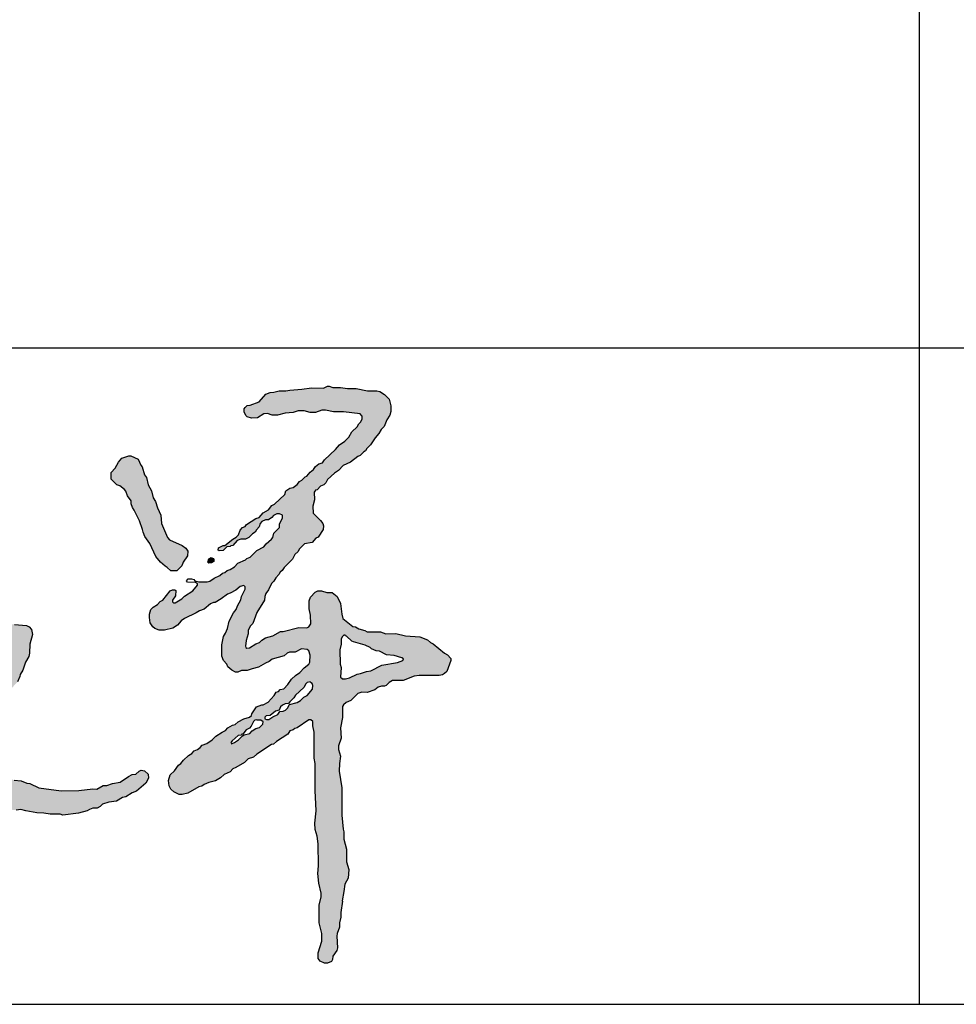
# Model space of a CAD drawing. Extents: x 427948 to 764348, y 274849 to 601549.
# Tile 24 of 212: x 432813 to 433812, y 597049 to 598099. Entities that reach past the tile are written whole.
import ezdxf

# ---------------------------------------------------------------- set-up
doc = ezdxf.new("R2010")
doc.units = 0
doc.header["$LTSCALE"] = 1000
doc.header["$MEASUREMENT"] = 0
doc.layers.get('0').update_dxf_attribs({"linetype": 'CONTINUOUS'})
doc.layers.add('图框', color=4, linetype='CONTINUOUS')

# ---------------------------------------------------------------- blocks, each defined once
blk = doc.blocks.new('谭文军')
at = {"linetype": 'Continuous'}
h = blk.add_hatch(color=256, dxfattribs=at)
h.paths.add_polyline_path([(2707.3, 2346), (2707.3, 2339), (2699.3, 2322), (2699.3, 2313), (2684.3, 2298), (2680.9, 2285.4), (2664.3, 2270), (2658.3, 2262), (2639.3, 2253), (2622.3, 2235), (2613.3, 2232), (2609.3, 2228), (2589.3, 2219), (2580.3, 2210), (2569.3, 2203), (2561.3, 2200), (2555.3, 2195), (2549.3, 2193), (2542.3, 2187), (2527.3, 2180), (2512.3, 2170), (2483.3, 2170), (2483.3, 2161), (2470.3, 2146), (2448.3, 2132), (2441.3, 2125), (2421.2, 2113.1), (2415.2, 2119.1), (2425.3, 2133), (2426.3, 2147), (2423.3, 2149), (2417.3, 2149), (2411.3, 2146), (2391.3, 2122), (2384.3, 2118), (2377.3, 2110), (2366.3, 2103), (2360.3, 2097), (2356.3, 2085), (2356.3, 2076), (2358.3, 2062), (2365.3, 2051), (2370.3, 2047), (2382.3, 2043), (2396.3, 2043), (2418.3, 2048), (2430.3, 2056), (2443.8, 2070.8), (2479.3, 2088), (2488.3, 2094), (2500.3, 2098), (2517.3, 2112), (2525.3, 2116), (2529.3, 2116), (2545.3, 2125), (2562.3, 2138), (2569.3, 2140), (2584.3, 2148), (2595.3, 2158), (2608.3, 2160.6), (2608.3, 2151), (2599.3, 2131), (2597.3, 2123), (2588.3, 2107), (2585.3, 2097), (2578.3, 2088), (2566.3, 2066), (2562.3, 2047), (2557.3, 2035), (2551.3, 2026), (2547.3, 2004), (2547.3, 1974), (2551.3, 1963), (2560.3, 1953), (2563.3, 1946), (2573.3, 1937), (2583.3, 1932), (2589.3, 1932), (2599.3, 1936), (2614.3, 1936), (2627.3, 1941), (2644.3, 1945), (2662.3, 1956), (2672.3, 1960), (2680.3, 1966), (2711.3, 1975), (2722.8, 1985), (2740.3, 1985), (2757.3, 1993), (2774.9, 1991.8), (2780.3, 1977), (2779.2, 1955.4), (2764.3, 1943), (2753.3, 1931), (2741.3, 1923), (2731.3, 1913), (2721.3, 1899), (2710.3, 1888), (2701.3, 1886), (2696.3, 1881), (2690.3, 1879), (2685.3, 1870), (2669.3, 1853), (2656.3, 1846), (2652.3, 1846), (2638.3, 1840), (2626.3, 1822), (2624.4, 1814.1), (2605.3, 1809), (2590.3, 1801), (2582.3, 1794), (2575.3, 1792), (2563.3, 1785), (2557.3, 1778), (2548.3, 1774), (2531.3, 1763), (2521.3, 1753), (2507.3, 1744), (2495.3, 1739), (2487.8, 1730), (2474.3, 1724), (2468.3, 1717), (2459.3, 1712), (2446.3, 1700), (2439.3, 1691), (2433.3, 1687), (2422.3, 1672), (2411.3, 1661), (2406.3, 1646), (2408.3, 1632), (2412.3, 1623), (2420.3, 1616), (2434.3, 1609), (2442.3, 1609), (2457.3, 1613), (2486.3, 1629), (2494.3, 1631), (2500.3, 1636), (2513.3, 1641), (2530.3, 1645), (2543.3, 1653), (2553.3, 1662), (2569.3, 1669), (2576.3, 1677), (2584.3, 1680), (2607.3, 1694), (2616.3, 1703), (2630.3, 1708), (2639.3, 1716), (2678.3, 1741), (2683.3, 1742), (2691.3, 1749), (2721.3, 1768), (2726.3, 1777), (2735.3, 1780), (2739.3, 1783), (2746.3, 1785), (2779.5, 1808.2), (2787.3, 1802), (2787.3, 1790), (2790.3, 1774), (2790.3, 1705), (2793.3, 1691), (2793.3, 1620), (2796.3, 1566), (2792.3, 1534), (2793.3, 1517), (2798.3, 1499), (2801.3, 1479), (2802.3, 1421), (2800.3, 1401), (2803.3, 1375), (2810.5, 1344), (2804.3, 1317), (2804.3, 1271), (2811.3, 1243), (2811.3, 1222), (2801.3, 1192), (2801.3, 1177), (2806.3, 1170), (2818.3, 1164), (2826.3, 1164), (2836.3, 1169), (2839.3, 1174), (2840.3, 1183), (2850.3, 1198), (2852.3, 1205), (2850.1, 1239.7), (2857.3, 1259), (2857.3, 1271), (2861.3, 1286), (2861.3, 1298), (2865.3, 1328), (2864.3, 1329), (2869.3, 1353), (2871.3, 1373), (2880.3, 1389), (2882.3, 1411), (2876.3, 1432), (2876.3, 1465), (2869.3, 1491), (2869.3, 1511), (2867.3, 1518), (2863.3, 1555), (2863.3, 1627), (2856.3, 1671), (2857.3, 1691), (2860.3, 1710), (2853.8, 1733.6), (2862.3, 1758), (2860.3, 1785), (2865.3, 1812), (2865.3, 1843.4), (2875.3, 1852), (2887.3, 1857), (2906.3, 1876), (2916.3, 1879), (2930.3, 1878), (2950.3, 1885), (2963.2, 1895), (2976.3, 1895), (2980.3, 1897), (2988.3, 1905), (2997.3, 1910), (3025.3, 1910), (3054.3, 1921), (3067.3, 1923), (3120.3, 1923), (3129.3, 1925), (3134.3, 1928), (3140.3, 1934), (3151.3, 1963), (3151.3, 1968), (3142.3, 1978), (3134.3, 1982), (3104.3, 2007), (3097.3, 2010), (3089.3, 2017), (3069.3, 2025), (3031.3, 2028), (3006.3, 2034), (2979.3, 2033), (2965.3, 2038), (2930.3, 2038), (2924.3, 2042), (2908.3, 2046), (2899.3, 2051), (2892.3, 2052), (2866.3, 2073), (2863.3, 2085), (2860.3, 2113), (2851.3, 2131), (2838.3, 2142), (2824.3, 2142), (2810.3, 2146), (2800.3, 2146), (2793.3, 2143), (2781.3, 2130), (2777.3, 2120), (2777.3, 2099), (2781.3, 2082), (2782.3, 2059), (2774.7, 2048.8), (2750.3, 2050), (2709.3, 2039), (2702.3, 2039), (2681.3, 2028), (2662.3, 2022), (2652.3, 2016), (2646.3, 2010), (2637.3, 2007), (2616, 1993.2), (2609.1, 1997.9), (2611.3, 2015), (2616.3, 2033), (2616.3, 2042), (2622.3, 2053), (2629.3, 2060), (2639.3, 2089), (2659.3, 2122), (2660.8, 2135.4), (2670.3, 2149), (2678.3, 2166), (2684.3, 2172), (2689.3, 2181), (2697.3, 2189), (2701.3, 2196), (2706.3, 2200), (2711.3, 2208), (2733.3, 2230), (2739.3, 2242), (2748.3, 2250), (2751.3, 2256), (2765.3, 2270), (2785.3, 2274), (2795.3, 2285), (2801.3, 2288), (2814.3, 2308), (2815.3, 2318), (2813.3, 2324), (2807.3, 2332), (2788.3, 2351), (2787.3, 2370), (2791.3, 2386), (2790.1, 2411), (2798.3, 2413), (2807.3, 2422), (2816.3, 2426), (2821.3, 2431), (2826.3, 2440), (2844.3, 2457), (2855.3, 2464), (2867.3, 2477), (2886.3, 2486), (2906.3, 2501), (2912.3, 2503), (2921.3, 2513), (2926.3, 2516), (2929.3, 2522), (2939.3, 2531), (2951.3, 2550), (2961.3, 2561), (2967.3, 2572), (2975.3, 2580), (2982.3, 2597), (2990.3, 2610), (2993.3, 2619), (2993.3, 2634), (2988.3, 2652), (2976.3, 2664), (2964.3, 2672), (2956.3, 2674), (2931.3, 2674), (2901.3, 2680), (2878.3, 2680), (2860.3, 2683), (2840.3, 2683), (2830.3, 2686), (2826.3, 2686), (2815.3, 2681), (2783.3, 2682), (2758.3, 2678), (2726.3, 2676), (2716.3, 2674), (2698.3, 2674), (2684.3, 2670), (2674.3, 2669), (2663.3, 2665), (2645.3, 2645), (2622.3, 2636), (2614.3, 2635), (2608.3, 2630), (2606.3, 2626), (2606.3, 2618), (2610.3, 2609), (2614.3, 2605), (2625.3, 2602), (2641.3, 2603), (2662.5, 2615.5), (2680.3, 2610), (2694.3, 2610), (2714.3, 2615), (2735.3, 2617), (2748.3, 2621), (2764.3, 2621), (2780.3, 2617), (2794.3, 2617), (2815, 2624.3), (2841.3, 2618), (2868.3, 2618), (2917.3, 2612.4), (2917.3, 2594.2), (2908.3, 2587), (2904.3, 2579), (2890.3, 2566), (2882.3, 2552), (2871.3, 2541), (2857.3, 2531), (2847.3, 2519), (2818.3, 2492), (2812.3, 2484), (2803.3, 2481), (2794.3, 2474), (2789.3, 2466), (2780.3, 2459), (2771.3, 2449), (2767.3, 2447), (2758.3, 2438), (2752.3, 2435), (2746.3, 2427), (2735.3, 2419), (2726.3, 2417), (2716.3, 2410), (2713.3, 2400), (2686.3, 2375), (2679.3, 2371), (2670.3, 2360), (2656.3, 2352), (2645.3, 2340), (2637.3, 2337), (2612.3, 2321), (2608.3, 2316), (2601.3, 2313), (2595.3, 2306), (2590.2, 2290.7), (2576.3, 2283), (2555.3, 2266), (2550.3, 2266), (2538.3, 2260), (2537.3, 2254), (2540.3, 2252), (2550.3, 2253), (2560.3, 2262), (2569.3, 2263), (2571.3, 2265), (2576.3, 2266), (2587.3, 2279), (2597.3, 2283), (2609.3, 2283), (2618.3, 2287), (2628.3, 2297), (2635.3, 2301), (2638.3, 2307), (2645.3, 2315), (2649.5, 2327.6), (2662.3, 2334), (2670.3, 2334), (2679.3, 2340), (2686.5, 2349), (2699.3, 2349)])
h.paths.add_polyline_path([(2890.3, 2014), (2894.3, 2012), (2925.3, 2003), (2938.3, 1997), (2942.3, 1993), (2954.3, 1988), (2963.3, 1987), (2981.3, 1978), (3001.3, 1976), (3027.1, 1968.6), (3024.3, 1963), (3010.3, 1957), (2969.3, 1950), (2940.3, 1935), (2928.3, 1934), (2913.3, 1928), (2904.3, 1927), (2884.3, 1917), (2873.3, 1914), (2859.9, 1914), (2862.3, 1944), (2859.3, 1953), (2858.3, 1991), (2862.3, 2006), (2862.3, 2023.4), (2871, 2030.3), (2873.3, 2028), (2876.3, 2027)], flags=16)
h.paths.add_polyline_path([(2786.3, 1887), (2772.3, 1870), (2763.3, 1866), (2750.3, 1852.9), (2725.3, 1847), (2718.7, 1833.7), (2709.3, 1829), (2700.3, 1828), (2695.3, 1820), (2681.3, 1814), (2669.2, 1805.5), (2657.5, 1810.1), (2664.3, 1817), (2674.3, 1818), (2688.3, 1829), (2698.3, 1832), (2704.2, 1843.6), (2714.3, 1848), (2723.3, 1849), (2726.3, 1854), (2737.3, 1864), (2741.3, 1871), (2763.3, 1891), (2770.2, 1904.7), (2783.6, 1906.4), (2787.3, 1897)], flags=16)
h.paths.add_polyline_path([(2650.3, 1805), (2659.3, 1799), (2646.3, 1786), (2637.3, 1783), (2627.3, 1777), (2621.3, 1770), (2606.3, 1767), (2601.3, 1764), (2591.3, 1753), (2580.3, 1746), (2568.7, 1741.6), (2574.3, 1751), (2590.3, 1765), (2599.3, 1766), (2600.3, 1768), (2602.3, 1768), (2611.3, 1780), (2620.3, 1784), (2624.3, 1789), (2631.5, 1804.4), (2639.3, 1806), (2640.3, 1805)], flags=16)
for points in [[(2377.3, 2365), (2372.3, 2382), (2366.3, 2392), (2361.3, 2410), (2353.3, 2426), (2348.3, 2445), (2343.3, 2452), (2337.3, 2473), (2333.3, 2478), (2326.3, 2494), (2307.3, 2502), (2302.3, 2502), (2283.3, 2496), (2274.3, 2486), (2266.3, 2470), (2255.3, 2458), (2255.3, 2441), (2270.3, 2426), (2278.3, 2423), (2293.4, 2411.7), (2298.3, 2397), (2308.3, 2384), (2308.3, 2376), (2311.3, 2366), (2316.3, 2359), (2330.3, 2331), (2338.3, 2308), (2339.3, 2301), (2344.3, 2290), (2357.3, 2271), (2373.3, 2237), (2385.3, 2222), (2397.3, 2211), (2403.3, 2208), (2412.3, 2199), (2428.3, 2199), (2441.3, 2212), (2445.3, 2222), (2456.3, 2239), (2457.3, 2251), (2452.3, 2259), (2442.3, 2266), (2406.3, 2282.4), (2388.3, 2324), (2386.3, 2346)], [(2526.3, 2229), (2524.3, 2232), (2519.3, 2234), (2513.3, 2231), (2510.3, 2222), (2513.3, 2219), (2520.3, 2220), (2526.3, 2224)]]:
    blk.add_hatch(color=256, dxfattribs=at).paths.add_polyline_path(points)
h = blk.add_hatch(color=256, dxfattribs=at)
h.paths.add_polyline_path([(1886.1, 2030), (1868.1, 2025), (1860.1, 2021), (1842.1, 2017), (1826.1, 2007), (1803.1, 2000), (1799.1, 1996), (1790.1, 1992), (1774.1, 1981), (1766.1, 1979), (1757.1, 1974), (1748.1, 1967), (1739.1, 1963), (1737.1, 1960), (1723.1, 1954), (1713.1, 1953), (1699.1, 1942), (1685.1, 1936), (1679.1, 1936), (1652.1, 1928), (1641.1, 1928), (1628.1, 1933), (1616.1, 1944), (1606.1, 1945), (1599.1, 1942), (1588.1, 1929), (1587.1, 1922), (1590.1, 1906), (1590.1, 1895), (1597.1, 1881), (1605.1, 1873), (1612.1, 1870), (1629.1, 1870), (1641.1, 1873), (1670.1, 1873), (1690.1, 1881), (1711.1, 1885), (1729.1, 1894), (1734.1, 1895), (1753.1, 1906), (1760.1, 1908), (1787.1, 1923), (1791.1, 1927), (1814.1, 1936), (1830.1, 1947), (1838.1, 1950), (1844.1, 1955), (1860.1, 1960), (1875.1, 1968), (1900.1, 1974), (1907.1, 1980), (1918.1, 1985), (1927.1, 1986), (1935.1, 1992), (1947.1, 1998), (1963.1, 1998), (1968.8, 1983.8), (1951.1, 1933), (1944.1, 1926), (1942.1, 1921), (1929.1, 1909), (1925.1, 1903), (1922.1, 1894), (1913.1, 1880), (1902.1, 1857), (1879.1, 1828), (1875.1, 1818), (1861.1, 1803), (1854.1, 1787.4), (1842.1, 1777), (1839.1, 1769), (1832.1, 1762), (1827.1, 1753), (1824.1, 1743), (1795.4, 1710), (1781.1, 1710), (1766.1, 1725), (1760.1, 1728), (1739.1, 1732), (1728.1, 1737), (1691.1, 1742), (1678.1, 1747), (1670.1, 1752), (1665.1, 1752), (1643.1, 1764), (1632.1, 1764), (1616.1, 1758), (1602.1, 1746), (1595.1, 1730), (1588.1, 1722), (1583.1, 1712), (1581.1, 1704), (1582.1, 1692), (1576.1, 1678), (1576.1, 1671), (1581.2, 1653.4), (1575.1, 1639), (1574.1, 1632), (1577.1, 1613), (1576.1, 1599), (1579.1, 1576), (1585.1, 1559), (1585.1, 1553), (1587.1, 1549), (1587.1, 1541), (1592.1, 1518), (1599.1, 1501), (1615.1, 1484), (1626.1, 1475), (1633.1, 1473), (1640.1, 1465), (1655.1, 1459), (1667.1, 1459), (1682.1, 1465), (1690.1, 1475), (1698.1, 1479), (1708.1, 1490), (1710.1, 1496), (1726.1, 1519), (1736.1, 1529), (1737.1, 1532), (1749.1, 1543), (1751.1, 1548), (1764.1, 1565), (1778.1, 1590), (1795.1, 1607), (1802.1, 1617), (1810.1, 1625), (1818.1, 1630), (1829.1, 1631), (1855.1, 1624), (1877.1, 1621), (1899.1, 1615), (1913.1, 1609), (1920.1, 1604), (1943, 1598.9), (1962.1, 1588), (1971.1, 1579), (1992.1, 1569), (2005.1, 1568), (2017.1, 1570), (2030.1, 1566), (2059.1, 1561), (2078.1, 1560), (2094.1, 1557), (2121.1, 1557), (2128.1, 1555), (2169.1, 1560), (2192.1, 1566), (2202.6, 1573), (2218.1, 1573), (2226.1, 1578), (2232.1, 1584), (2249.1, 1589), (2269.1, 1592), (2285.1, 1601), (2294.1, 1603), (2311.1, 1614), (2322.1, 1618), (2347.1, 1639), (2354.1, 1652), (2353.1, 1663), (2343.1, 1672), (2334.1, 1673), (2329.1, 1671), (2320.1, 1663), (2311.1, 1662), (2301.1, 1657), (2279.1, 1642), (2259.1, 1638), (2244.1, 1633), (2234.1, 1633), (2217.1, 1623), (2207.1, 1624), (2170.1, 1620), (2123.1, 1619), (2064.1, 1627), (2041.1, 1638), (2033.1, 1639), (2018.1, 1645), (1999.1, 1647), (1983.1, 1653), (1977.1, 1657), (1950.1, 1664), (1921.1, 1675), (1903.1, 1677), (1874.1, 1685), (1867.1, 1685), (1858.3, 1691.3), (1866.1, 1703), (1869.1, 1711), (1890.1, 1737), (1898.1, 1743), (1903.1, 1755), (1914.1, 1767), (1916.1, 1776), (1922.1, 1782), (1927.1, 1791), (1942.1, 1806), (1969.1, 1852), (1989.1, 1880), (1994.1, 1891), (2008.1, 1906), (2014.1, 1920), (2015.1, 1926), (2022.1, 1937), (2029.1, 1958), (2038.1, 1973), (2040.1, 1982), (2041.1, 2006), (2048.1, 2031), (2045.1, 2044), (2039.1, 2051), (2032.1, 2055), (2000.1, 2058), (1987.1, 2058), (1970.1, 2055), (1963.1, 2052), (1941.1, 2047), (1931.1, 2047), (1908.1, 2042)])
h.paths.add_polyline_path([(1749.1, 1664), (1758.5, 1657.3), (1754.3, 1646.9), (1743.1, 1637), (1732.1, 1617), (1716.1, 1601), (1712.1, 1593), (1703.1, 1587), (1698.1, 1570), (1688.1, 1562), (1685.1, 1554), (1668.1, 1533), (1666.1, 1528), (1654.9, 1518.1), (1630.1, 1544), (1621.1, 1558.1), (1621.1, 1575), (1613.1, 1592), (1613.1, 1600), (1607, 1614.7), (1611.1, 1627), (1611.1, 1637), (1609.1, 1642), (1598.1, 1655), (1600.1, 1662), (1599.1, 1677), (1605.1, 1690), (1606.1, 1700), (1614.1, 1711.1), (1619.1, 1706), (1629.1, 1698), (1636.1, 1695), (1656.1, 1692), (1675.1, 1683), (1699.1, 1676), (1712.1, 1675), (1725.1, 1668), (1737.1, 1664)], flags=16)
for points in [[(2826.3, 2686), (2830.3, 2686), (2840.3, 2683), (2860.3, 2683), (2878.3, 2680), (2901.3, 2680), (2931.3, 2674), (2956.3, 2674), (2964.3, 2672), (2976.3, 2664), (2988.3, 2652), (2993.3, 2634), (2993.3, 2619), (2990.3, 2610), (2982.3, 2597), (2975.3, 2580), (2967.3, 2572), (2961.3, 2561), (2951.3, 2550), (2939.3, 2531), (2929.3, 2522), (2926.3, 2516), (2921.3, 2513), (2912.3, 2503), (2906.3, 2501), (2886.3, 2486), (2867.3, 2477), (2855.3, 2464), (2844.3, 2457), (2826.3, 2440), (2821.3, 2431), (2816.3, 2426), (2807.3, 2422), (2798.3, 2413), (2794.3, 2412), (2790.3, 2407), (2791.3, 2386), (2787.3, 2370), (2788.3, 2351), (2807.3, 2332), (2813.3, 2324), (2815.3, 2318), (2814.3, 2308), (2801.3, 2288), (2795.3, 2285), (2785.3, 2274), (2765.3, 2270), (2751.3, 2256), (2748.3, 2250), (2739.3, 2242), (2733.3, 2230), (2711.3, 2208), (2706.3, 2200), (2701.3, 2196), (2697.3, 2189), (2689.3, 2181), (2684.3, 2172), (2678.3, 2166), (2670.3, 2149), (2663.3, 2139), (2660.3, 2131), (2659.3, 2122), (2639.3, 2089), (2629.3, 2060), (2622.3, 2053), (2616.3, 2042), (2616.3, 2033), (2611.3, 2015), (2609.3, 2000), (2610.3, 1997), (2613.3, 1995), (2620.3, 1996), (2637.3, 2007), (2646.3, 2010), (2652.3, 2016), (2662.3, 2022), (2681.3, 2028), (2702.3, 2039), (2709.3, 2039), (2750.3, 2050), (2771.3, 2049), (2776.3, 2051), (2782.3, 2059), (2781.3, 2082), (2777.3, 2099), (2777.3, 2120), (2781.3, 2130), (2793.3, 2143), (2800.3, 2146), (2810.3, 2146), (2824.3, 2142), (2838.3, 2142), (2851.3, 2131), (2860.3, 2113), (2863.3, 2085), (2866.3, 2073), (2892.3, 2052), (2899.3, 2051), (2908.3, 2046), (2924.3, 2042), (2930.3, 2038), (2965.3, 2038), (2979.3, 2033), (3006.3, 2034), (3031.3, 2028), (3069.3, 2025), (3089.3, 2017), (3097.3, 2010), (3104.3, 2007), (3134.3, 1982), (3142.3, 1978), (3151.3, 1968), (3151.3, 1963), (3140.3, 1934), (3134.3, 1928), (3129.3, 1925), (3120.3, 1923), (3067.3, 1923), (3054.3, 1921), (3025.3, 1910), (2997.3, 1910), (2988.3, 1905), (2980.3, 1897), (2976.3, 1895), (2968.3, 1895), (2959.3, 1892), (2950.3, 1885), (2930.3, 1878), (2916.3, 1879), (2906.3, 1876), (2887.3, 1857), (2875.3, 1852), (2868.3, 1846), (2865.3, 1841), (2865.3, 1812), (2860.3, 1785), (2862.3, 1758), (2855.3, 1738), (2855.3, 1728), (2860.3, 1710), (2857.3, 1691), (2856.3, 1671), (2863.3, 1627), (2863.3, 1555), (2867.3, 1518), (2869.3, 1511), (2869.3, 1491), (2876.3, 1465), (2876.3, 1432), (2882.3, 1411), (2880.3, 1389), (2871.3, 1373), (2869.3, 1353), (2864.3, 1329), (2865.3, 1328), (2861.3, 1298), (2861.3, 1286), (2857.3, 1271), (2857.3, 1259), (2851.3, 1243), (2850.3, 1236), (2852.3, 1205), (2850.3, 1198), (2840.3, 1183), (2839.3, 1174), (2836.3, 1169), (2826.3, 1164), (2818.3, 1164), (2806.3, 1170), (2801.3, 1177), (2801.3, 1192), (2811.3, 1222), (2811.3, 1243), (2804.3, 1271), (2804.3, 1317), (2809.3, 1339), (2809.3, 1349), (2803.3, 1375), (2800.3, 1401), (2802.3, 1421), (2801.3, 1479), (2798.3, 1499), (2793.3, 1517), (2792.3, 1534), (2796.3, 1566), (2793.3, 1620), (2793.3, 1691), (2790.3, 1705), (2790.3, 1774), (2787.3, 1790), (2787.3, 1802), (2782.3, 1806), (2776.3, 1806), (2746.3, 1785), (2739.3, 1783), (2735.3, 1780), (2726.3, 1777), (2721.3, 1768), (2691.3, 1749), (2683.3, 1742), (2678.3, 1741), (2639.3, 1716), (2630.3, 1708), (2616.3, 1703), (2607.3, 1694), (2584.3, 1680), (2576.3, 1677), (2569.3, 1669), (2553.3, 1662), (2543.3, 1653), (2530.3, 1645), (2513.3, 1641), (2500.3, 1636), (2494.3, 1631), (2486.3, 1629), (2457.3, 1613), (2442.3, 1609), (2434.3, 1609), (2420.3, 1616), (2412.3, 1623), (2408.3, 1632), (2406.3, 1646), (2411.3, 1661), (2422.3, 1672), (2433.3, 1687), (2439.3, 1691), (2446.3, 1700), (2459.3, 1712), (2468.3, 1717), (2474.3, 1724), (2483.3, 1728), (2490.3, 1733), (2495.3, 1739), (2507.3, 1744), (2521.3, 1753), (2531.3, 1763), (2548.3, 1774), (2557.3, 1778), (2563.3, 1785), (2575.3, 1792), (2582.3, 1794), (2590.3, 1801), (2605.3, 1809), (2620.3, 1813), (2625.3, 1818), (2626.3, 1822), (2638.3, 1840), (2652.3, 1846), (2656.3, 1846), (2669.3, 1853), (2685.3, 1870), (2690.3, 1879), (2696.3, 1881), (2701.3, 1886), (2710.3, 1888), (2721.3, 1899), (2731.3, 1913), (2741.3, 1923), (2753.3, 1931), (2764.3, 1943), (2776.3, 1953), (2779.3, 1958), (2780.3, 1977), (2776.3, 1988), (2772.3, 1992), (2757.3, 1993), (2740.3, 1985), (2725.3, 1985), (2719.3, 1982), (2711.3, 1975), (2680.3, 1966), (2672.3, 1960), (2662.3, 1956), (2644.3, 1945), (2627.3, 1941), (2614.3, 1936), (2599.3, 1936), (2589.3, 1932), (2583.3, 1932), (2573.3, 1937), (2563.3, 1946), (2560.3, 1953), (2551.3, 1963), (2547.3, 1974), (2547.3, 2004), (2551.3, 2026), (2557.3, 2035), (2562.3, 2047), (2566.3, 2066), (2578.3, 2088), (2585.3, 2097), (2588.3, 2107), (2597.3, 2123), (2599.3, 2131), (2608.3, 2151), (2608.3, 2157), (2605.3, 2160), (2595.3, 2158), (2584.3, 2148), (2569.3, 2140), (2562.3, 2138), (2545.3, 2125), (2529.3, 2116), (2525.3, 2116), (2517.3, 2112), (2500.3, 2098), (2488.3, 2094), (2479.3, 2088), (2448.3, 2073), (2440.3, 2067), (2430.3, 2056), (2418.3, 2048), (2396.3, 2043), (2382.3, 2043), (2370.3, 2047), (2365.3, 2051), (2358.3, 2062), (2356.3, 2076), (2356.3, 2085), (2360.3, 2097), (2366.3, 2103), (2377.3, 2110), (2384.3, 2118), (2391.3, 2122), (2411.3, 2146), (2417.3, 2149), (2423.3, 2149), (2426.3, 2147), (2425.3, 2133), (2417.3, 2122), (2417.3, 2117), (2419.3, 2115), (2424.3, 2115), (2441.3, 2125), (2448.3, 2132), (2470.3, 2146), (2483.3, 2161), (2483.3, 2165), (2477.3, 2168), (2456.3, 2169), (2454.3, 2173), (2458.3, 2178), (2467.3, 2178), (2473.3, 2176), (2476.3, 2173), (2486.3, 2170), (2508.3, 2170), (2515.3, 2172), (2527.3, 2180), (2542.3, 2187), (2549.3, 2193), (2555.3, 2195), (2561.3, 2200), (2569.3, 2203), (2580.3, 2210), (2589.3, 2219), (2609.3, 2228), (2613.3, 2232), (2622.3, 2235), (2639.3, 2253), (2658.3, 2262), (2664.3, 2270), (2678.3, 2283), (2681.3, 2287), (2684.3, 2298), (2699.3, 2313), (2699.3, 2322), (2707.3, 2339), (2707.3, 2346), (2699.3, 2349), (2692.3, 2349), (2683.3, 2345), (2679.3, 2340), (2670.3, 2334), (2662.3, 2334), (2652.3, 2329), (2648.3, 2324), (2645.3, 2315), (2638.3, 2307), (2635.3, 2301), (2628.3, 2297), (2618.3, 2287), (2609.3, 2283), (2597.3, 2283), (2587.3, 2279), (2576.3, 2266), (2571.3, 2265), (2569.3, 2263), (2560.3, 2262), (2550.3, 2253), (2540.3, 2252), (2537.3, 2254), (2538.3, 2260), (2550.3, 2266), (2555.3, 2266), (2576.3, 2283), (2585.3, 2288), (2591.3, 2294), (2595.3, 2306), (2601.3, 2313), (2608.3, 2316), (2612.3, 2321), (2637.3, 2337), (2645.3, 2340), (2656.3, 2352), (2670.3, 2360), (2679.3, 2371), (2686.3, 2375), (2713.3, 2400), (2716.3, 2410), (2726.3, 2417), (2735.3, 2419), (2746.3, 2427), (2752.3, 2435), (2758.3, 2438), (2767.3, 2447), (2771.3, 2449), (2780.3, 2459), (2789.3, 2466), (2794.3, 2474), (2803.3, 2481), (2812.3, 2484), (2818.3, 2492), (2847.3, 2519), (2857.3, 2531), (2871.3, 2541), (2882.3, 2552), (2890.3, 2566), (2904.3, 2579), (2908.3, 2587), (2913.3, 2591), (2917.3, 2599), (2917.3, 2607), (2912.3, 2613), (2868.3, 2618), (2841.3, 2618), (2820.3, 2623), (2811.3, 2623), (2794.3, 2617), (2780.3, 2617), (2764.3, 2621), (2748.3, 2621), (2735.3, 2617), (2714.3, 2615), (2694.3, 2610), (2680.3, 2610), (2667.3, 2614), (2658.3, 2613), (2641.3, 2603), (2625.3, 2602), (2614.3, 2605), (2610.3, 2609), (2606.3, 2618), (2606.3, 2626), (2608.3, 2630), (2614.3, 2635), (2622.3, 2636), (2645.3, 2645), (2663.3, 2665), (2674.3, 2669), (2684.3, 2670), (2698.3, 2674), (2716.3, 2674), (2726.3, 2676), (2758.3, 2678), (2783.3, 2682), (2815.3, 2681), (2826.3, 2686)], [(2302.3, 2502), (2307.3, 2502), (2326.3, 2494), (2333.3, 2478), (2337.3, 2473), (2343.3, 2452), (2348.3, 2445), (2353.3, 2426), (2361.3, 2410), (2366.3, 2392), (2372.3, 2382), (2377.3, 2365), (2386.3, 2346), (2388.3, 2324), (2404.3, 2287), (2409.3, 2281), (2442.3, 2266), (2452.3, 2259), (2457.3, 2251), (2456.3, 2239), (2445.3, 2222), (2441.3, 2212), (2428.3, 2199), (2412.3, 2199), (2403.3, 2208), (2397.3, 2211), (2385.3, 2222), (2373.3, 2237), (2357.3, 2271), (2344.3, 2290), (2339.3, 2301), (2338.3, 2308), (2330.3, 2331), (2316.3, 2359), (2311.3, 2366), (2308.3, 2376), (2308.3, 2384), (2298.3, 2397), (2294.3, 2409), (2290.3, 2414), (2278.3, 2423), (2270.3, 2426), (2255.3, 2441), (2255.3, 2458), (2266.3, 2470), (2274.3, 2486), (2283.3, 2496), (2302.3, 2502)], [(2519.3, 2234), (2524.3, 2232), (2526.3, 2229), (2526.3, 2224), (2520.3, 2220), (2513.3, 2219), (2510.3, 2222), (2513.3, 2231), (2519.3, 2234)], [(2000.1, 2058), (2032.1, 2055), (2039.1, 2051), (2045.1, 2044), (2048.1, 2031), (2041.1, 2006), (2040.1, 1982), (2038.1, 1973), (2029.1, 1958), (2022.1, 1937), (2015.1, 1926), (2014.1, 1920), (2008.1, 1906)], [(1999.1, 1647), (2018.1, 1645), (2033.1, 1639), (2041.1, 1638), (2064.1, 1627), (2123.1, 1619), (2170.1, 1620), (2207.1, 1624), (2217.1, 1623), (2234.1, 1633), (2244.1, 1633), (2259.1, 1638), (2279.1, 1642), (2301.1, 1657), (2311.1, 1662), (2320.1, 1663), (2329.1, 1671), (2334.1, 1673), (2343.1, 1672), (2353.1, 1663), (2354.1, 1652), (2347.1, 1639), (2322.1, 1618), (2311.1, 1614), (2294.1, 1603), (2285.1, 1601), (2269.1, 1592), (2249.1, 1589), (2232.1, 1584), (2226.1, 1578), (2218.1, 1573), (2207.1, 1573), (2198.1, 1570), (2192.1, 1566), (2169.1, 1560), (2128.1, 1555), (2121.1, 1557), (2094.1, 1557), (2078.1, 1560), (2059.1, 1561), (2030.1, 1566), (2017.1, 1570), (2005.1, 1568)], [(2873.3, 2028), (2872.3, 2029), (2869.3, 2029), (2864.3, 2025), (2862.3, 2019), (2862.3, 2006), (2858.3, 1991), (2859.3, 1953), (2862.3, 1944), (2860.3, 1919), (2865.3, 1914), (2873.3, 1914), (2884.3, 1917), (2904.3, 1927), (2913.3, 1928), (2928.3, 1934), (2940.3, 1935), (2969.3, 1950), (3010.3, 1957), (3024.3, 1963), (3026.3, 1967), (3022.3, 1970), (3001.3, 1976), (2981.3, 1978), (2963.3, 1987), (2954.3, 1988), (2942.3, 1993), (2938.3, 1997), (2925.3, 2003), (2894.3, 2012), (2890.3, 2014), (2876.3, 2027), (2873.3, 2028)], [(2781.3, 1905), (2780.3, 1906), (2772.3, 1905), (2768.3, 1901), (2763.3, 1891), (2741.3, 1871), (2737.3, 1864), (2726.3, 1854), (2723.3, 1849), (2714.3, 1848), (2707.3, 1845), (2702.3, 1840), (2698.3, 1832), (2688.3, 1829), (2674.3, 1818), (2664.3, 1817), (2660.3, 1813), (2660.3, 1809), (2665.3, 1807), (2671.3, 1807), (2681.3, 1814), (2695.3, 1820), (2700.3, 1828), (2709.3, 1829), (2715.3, 1832), (2720.3, 1837), (2725.3, 1847), (2746.3, 1852), (2754.3, 1857), (2763.3, 1866), (2772.3, 1870), (2786.3, 1887), (2787.3, 1897), (2785.3, 1902), (2781.3, 1905)], [(2640.3, 1805), (2639.3, 1806), (2634.3, 1805), (2630.3, 1802), (2624.3, 1789), (2620.3, 1784), (2611.3, 1780), (2602.3, 1768), (2600.3, 1768), (2599.3, 1766), (2590.3, 1765), (2574.3, 1751), (2571.3, 1746), (2572.3, 1743), (2580.3, 1746), (2591.3, 1753), (2601.3, 1764), (2606.3, 1767), (2621.3, 1770), (2627.3, 1777), (2637.3, 1783), (2646.3, 1786), (2655.3, 1795), (2656.3, 1801), (2650.3, 1805), (2640.3, 1805)]]:
    blk.add_lwpolyline(points, dxfattribs=at)

msp = doc.modelspace()

# ---------------------------------------------------------------- linework, layer by layer
at = {"layer": '图框'}
for p, q in [((433773, 597049.4), (433773, 599149.4)), ((429973, 597749.4), (447973, 597749.4)), ((429973, 597049.4), (447973, 597049.4))]:
    msp.add_line(p, q, dxfattribs=at)

# ---------------------------------------------------------------- block references
at = {"linetype": 'Continuous', "xscale": 0.4043519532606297, "yscale": 0.4043519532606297, "zscale": 0.4043519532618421}
msp.add_blockref('谭文军', (431999.1, 596622.4), dxfattribs=at)

doc.saveas('drawing.dxf')
